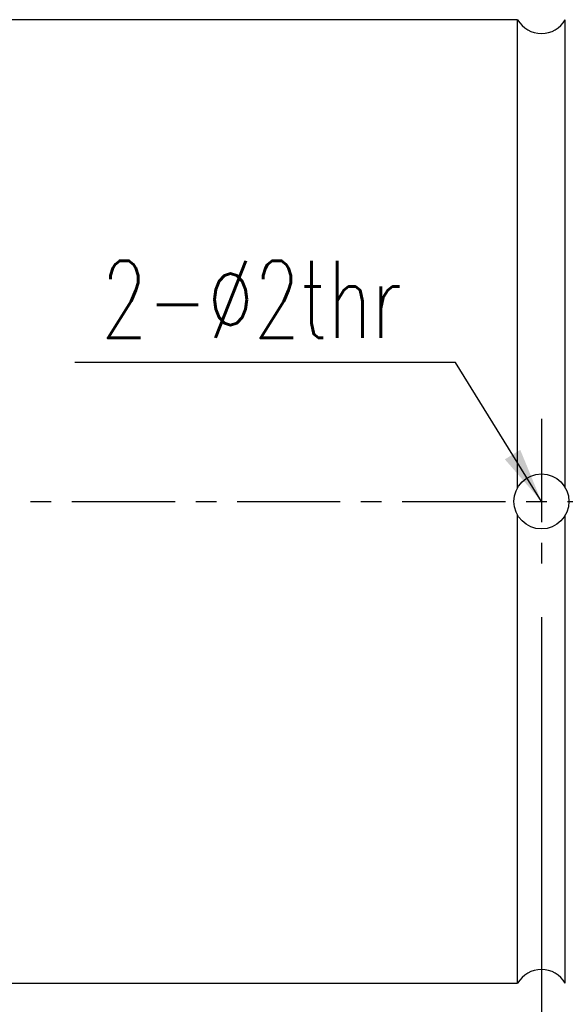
# Model space of a CAD drawing. Header units: millimetres. Extents: x -52 to 340, y -61 to 93.
# Tile 56 of 101: x 193 to 212, y -18 to 18. Entities that reach past the tile are written whole.
import ezdxf

# ---------------------------------------------------------------- set-up
doc = ezdxf.new("R2010")
doc.units = ezdxf.units.MM
doc.linetypes.add('CENTER', pattern=[2, 1.25, -0.25, 0.25, -0.25])
for name, color, linetype in [('CL', 1, 'CENTER'), ('DIM', 4, 'Continuous'), ('OUT', 3, 'Continuous')]:
    doc.layers.add(name, color=color, linetype=linetype)
doc.styles.add('DIM-7', font='SIMPLEX.shx', dxfattribs={"width": 0.7, "bigfont": 'chineset.shx'})
doc.dimstyles.new('CNS', dxfattribs={"dimtxt": 3.5, "dimasz": 2.5, "dimexe": 1, "dimexo": 1.5, "dimgap": 0.09, "dimtad": 0, "dimdsep": 46, "dimtxsty": 'DIM-7', "dimcen": 0.09, "dimclrd": 1, "dimclre": 1, "dimclrt": 4, "dimadec": 0, "dimazin": 0, "dimtfac": 1, "dimtix": 1, "dimtmove": 2, "dimatfit": 3, "dimfxl": 1, "dimtvp": 0.971429, "dimtolj": 1, "dimarcsym": 0})

# ---------------------------------------------------------------- blocks, each defined once
blk = doc.blocks.new('*D16')
at = {"layer": 'DEFPOINTS', "color": 0}
for p in [(211.5, -3), (229.5, -28.5), (211.5, -37.951)]:
    blk.add_point(p, dxfattribs=at)
at = {"layer": 'DIM', "color": 7, "lineweight": -2}
for p, q in [((211.5, -4.2), (211.5, -38.751)), ((229.5, -29.7), (229.5, -38.751)), ((227.5, -37.951), (213.5, -37.951))]:
    blk.add_line(p, q, dxfattribs=at)
at = {"layer": 'DIM', "color": 7}
for points in [[(213.5, -37.618), (213.5, -38.284), (211.5, -37.951)], [(227.5, -37.618), (227.5, -38.284), (229.5, -37.951)]]:
    blk.add_solid(points, dxfattribs=at)
at = {"layer": 'DIM', "color": 7, "insert": (220.5, -35.231), "char_height": 2.8, "attachment_point": 5, "style": 'DIM-7'}
blk.add_mtext('\\A1;18', dxfattribs=at)
blk = doc.blocks.new('*D17')
at = {"layer": 'DEFPOINTS', "color": 0}
for p in [(183.5, -16.9), (239.5, -28.5), (239.5, -46.857)]:
    blk.add_point(p, dxfattribs=at)
at = {"layer": 'DIM', "color": 7, "lineweight": -2}
for p, q in [((183.5, -18.1), (183.5, -47.657)), ((239.5, -29.7), (239.5, -47.657)), ((185.5, -46.857), (237.5, -46.857))]:
    blk.add_line(p, q, dxfattribs=at)
at = {"layer": 'DIM', "color": 7}
for points in [[(185.5, -46.524), (185.5, -47.191), (183.5, -46.857)], [(237.5, -46.524), (237.5, -47.191), (239.5, -46.857)]]:
    blk.add_solid(points, dxfattribs=at)
at = {"layer": 'DIM', "color": 7, "insert": (211.5, -44.137), "char_height": 2.8, "attachment_point": 5, "style": 'DIM-7'}
blk.add_mtext('\\A1;56', dxfattribs=at)

msp = doc.modelspace()

# ---------------------------------------------------------------- linework, layer by layer
at = {"layer": 'CL', "color": 0, "ltscale": 3}
for p, q in [((211.5, 3), (211.5, -3)), ((176.44, 0), (243.5, 0))]:
    msp.add_line(p, q, dxfattribs=at)
at = {"layer": 'OUT', "color": 7}
for p, q in [((210.634, 17.5), (192.15, 17.5)), ((210.634, 0.5), (210.634, 17.5)), ((212.366, 0.5), (212.366, 17.5)), ((210.634, -17.5), (210.634, -0.5)), ((212.366, -17.5), (212.366, -0.5)), ((192.15, -17.5), (210.634, -17.5))]:
    msp.add_line(p, q, dxfattribs=at)
msp.add_circle((211.5, 0), 1, dxfattribs=at)
for centre, start, end in [((211.5, 18), 210, 330), ((211.5, -18), 30, 150)]:
    msp.add_arc(centre, 1, start, end, dxfattribs=at)

# ---------------------------------------------------------------- texts
at = {"insert": (206.424, 5.941), "char_height": 2.8, "attachment_point": 9, "style": 'DIM-7'}
msp.add_mtext('2-%%C2thr', dxfattribs=at)

# ---------------------------------------------------------------- dimensions: what is measured, and where the dimension line sits
at = {"layer": 'DIM', "color": 7}
for base, p1, p2, picture, middle in [((211.5, -37.951), (229.5, -28.5), (211.5, -3), '*D16', (220.5, -35.231)), ((239.5, -46.857), (183.5, -16.9), (239.5, -28.5), '*D17', (211.5, -44.137))]:
    dim = msp.add_linear_dim(base=base, p1=p1, p2=p2, dimstyle='CNS', override={"dimscale": 0.8, "dimclrd": 7, "dimclre": 7, "dimclrt": 7}, dxfattribs=at)
    dim.commit()
    dim.dimension.update_dxf_attribs({"geometry": picture, "text_midpoint": middle})

# ---------------------------------------------------------------- leaders
at = {"layer": 'DIM', "color": 7, "annotation_type": 0, "has_hookline": 1, "hookline_direction": 1, "text_width": 11.76}
msp.add_leader([(211.5, 0), (208.382, 5.053), (206.382, 5.053)], dimstyle='CNS', override={"dimscale": 0.8, "dimtad": 1, "dimclrd": 7, "dimclre": 4}, dxfattribs=at)

doc.saveas('drawing.dxf')
